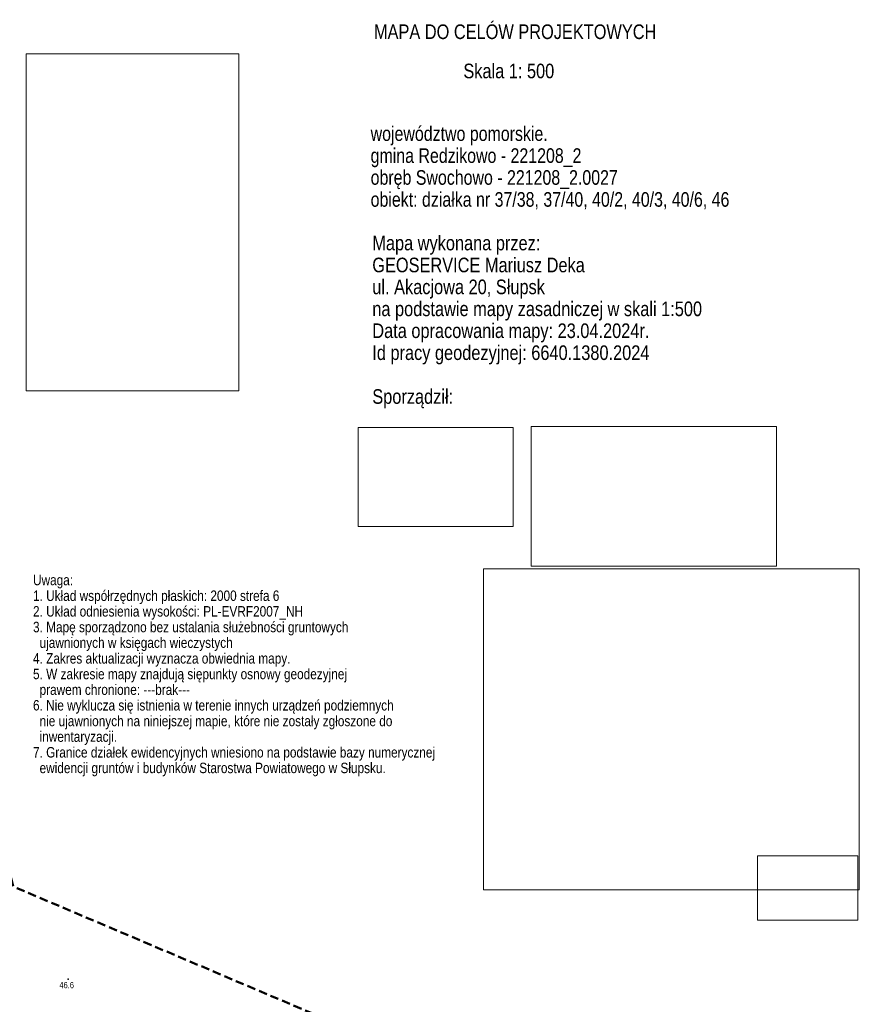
# Model space of a CAD drawing. Header units: metres. Extents: x 6439167 to 6439358, y 6043186 to 6043452.
# Tile 12 of 12: x 6439257 to 6439358, y 6043334 to 6043452. Entities that reach past the tile are written whole.
import ezdxf
from ezdxf.enums import TextEntityAlignment as Align

# ---------------------------------------------------------------- set-up
doc = ezdxf.new("R2010")
doc.units = ezdxf.units.M
doc.linetypes.add('L_0_04', pattern=[1.5, 1, -0.5])
doc.layers.get('0').update_dxf_attribs({"linetype": 'CONTINUOUS', "lineweight": 18})
for name, color, linetype, lineweight in [('AAA___MAPA_OPIS', 7, 'CONTINUOUS', 18), ('pikieta_naturalna', 7, 'CONTINUOUS', 18), ('pikieta_naturalna_Atr2', 7, 'CONTINUOUS', 18), ('Zakres', 7, 'L_0_04', 50)]:
    doc.layers.add(name, color=color, linetype=linetype, lineweight=lineweight)
doc.styles.add('Arial', font='Arial.ttf')
doc.styles.add('Arial CE', font='Arial CE.ttf')
picture_1 = doc.add_image_def('image1.png', size_in_pixel=(876, 561))
picture_2 = doc.add_image_def('image2.png', size_in_pixel=(2124, 1817))
picture_3 = doc.add_image_def('image3.png', size_in_pixel=(1386, 791))
picture_4 = doc.add_image_def('image4.png', size_in_pixel=(597, 948))

msp = doc.modelspace()

# ---------------------------------------------------------------- hatches: boundary and pattern name
at = {"layer": 'pikieta_naturalna', "linetype": 'Continuous', "lineweight": 18}
msp.add_hatch(color=18, dxfattribs=at).paths.add_polyline_path([(6439263.21, 6043336.84, 1), (6439263.21, 6043336.93, 1)])

# ---------------------------------------------------------------- linework, layer by layer
msp.add_point((6439263.21, 6043336.89))
msp.add_circle((6439263.21, 6043336.89), 0.045, dxfattribs=at)
at = {"layer": 'Zakres', "lineweight": 50, "flags": 128}
msp.add_lwpolyline([(6439167.32, 6043409.46), (6439237.59, 6043423.5), (6439256.64, 6043347.97), (6439351.43, 6043307.74), (6439326.14, 6043247.45), (6439277.59, 6043265.79), (6439292.27, 6043201.74), (6439217.76, 6043186.22)], close=True, dxfattribs=at)

# ---------------------------------------------------------------- texts
at = {"layer": 'AAA___MAPA_OPIS', "style": 'Arial'}
for s, height, width, p in [('MAPA DO CELÓW PROJEKTOWYCH', 1.75, 0.8, (6439299.8, 6043451.2)), ('województwo pomorskie.', 1.75, 0.78, (6439299.4, 6043439)), ('gmina Redzikowo - 221208_2', 1.75, 0.78, (6439299.4, 6043436.37)), ('obręb Swochowo - 221208_2.0027', 1.75, 0.78, (6439299.4, 6043433.75)), ('obiekt: działka nr 37/38, 37/40, 40/2, 40/3, 40/6, 46', 1.75, 0.78, (6439299.4, 6043431.12)), ('Mapa wykonana przez:', 1.75, 0.8, (6439299.6, 6043425.9)), ('GEOSERVICE Mariusz Deka', 1.75, 0.8, (6439299.6, 6043423.27)), ('ul. Akacjowa 20, Słupsk', 1.75, 0.8, (6439299.6, 6043420.65)), ('na podstawie mapy zasadniczej w skali 1:500', 1.75, 0.8, (6439299.6, 6043418.02)), ('Data opracowania mapy: 23.04.2024r.', 1.75, 0.8, (6439299.6, 6043415.4)), ('Id pracy geodezyjnej: 6640.1380.2024', 1.75, 0.8, (6439299.6, 6043412.77)), ('Sporządził:', 1.75, 0.8, (6439299.6, 6043407.52)), ('Uwaga:', 1.25, 0.81, (6439259, 6043385.3)), ('1. Układ współrzędnych płaskich: 2000 strefa 6', 1.25, 0.81, (6439259, 6043383.42)), ('2. Układ odniesienia wysokości: PL-EVRF2007_NH', 1.25, 0.81, (6439259, 6043381.55)), ('3. Mapę sporządzono bez ustalania służebności gruntowych', 1.25, 0.81, (6439259, 6043379.67)), ('  ujawnionych w księgach wieczystych', 1.25, 0.81, (6439259, 6043377.8)), ('4. Zakres aktualizacji wyznacza obwiednia mapy.', 1.25, 0.81, (6439259, 6043375.92)), ('5. W zakresie mapy znajdują siępunkty osnowy geodezyjnej', 1.25, 0.81, (6439259, 6043374.05)), ('  prawem chronione: ---brak---', 1.25, 0.81, (6439259, 6043372.17)), ('6. Nie wyklucza się istnienia w terenie innych urządzeń podziemnych', 1.25, 0.81, (6439259, 6043370.3)), ('  nie ujawnionych na niniejszej mapie, które nie zostały zgłoszone do ', 1.25, 0.81, (6439259, 6043368.42)), ('  inwentaryzacji.', 1.25, 0.81, (6439259, 6043366.55)), ('7. Granice działek ewidencyjnych wniesiono na podstawie bazy numerycznej', 1.25, 0.81, (6439259, 6043364.67)), ('  ewidencji gruntów i budynków Starostwa Powiatowego w Słupsku.', 1.25, 0.81, (6439259, 6043362.8))]:
    msp.add_text(s, height=height, dxfattribs=dict(at, width=width)).set_placement(p, align=Align.TOP_LEFT)
at = {"layer": 'AAA___MAPA_OPIS', "style": 'Arial', "width": 0.8}
msp.add_text('Skala 1: 500', height=1.75, rotation=-360, dxfattribs=at).set_placement((6439310.5, 6043446.5), align=Align.TOP_LEFT)
at = {"layer": 'pikieta_naturalna_Atr2', "color": 18, "style": 'Arial CE', "width": 0.78}
msp.add_text('46.6', height=0.75, dxfattribs=at).set_placement((6439262.16, 6043336.55), align=Align.TOP_LEFT)

# ---------------------------------------------------------------- pictures from other files: only their frames are drawn
image = msp.add_image(picture_4, insert=(6439258.17, 6043407.32), size_in_units=(25.45, 40.35))
image.dxf.flags = 15
at = {"color": 7, "true_color": 0xffffff}
image = msp.add_image(picture_3, insert=(6439318.62, 6043386.32), size_in_units=(29.35, 16.75), dxfattribs=at)
image.dxf.flags = 15
image = msp.add_image(picture_1, insert=(6439297.92, 6043391.07), size_in_units=(18.55, 11.85), dxfattribs=at)
image.dxf.flags = 15
image = msp.add_image(picture_2, insert=(6439312.92, 6043347.57), size_in_units=(44.95, 38.45))
image.dxf.flags = 15
image = msp.add_image(picture_1, insert=(6439345.7, 6043343.95), size_in_units=(12, 7.7), dxfattribs=at)
image.dxf.flags = 15

doc.saveas('drawing.dxf')
